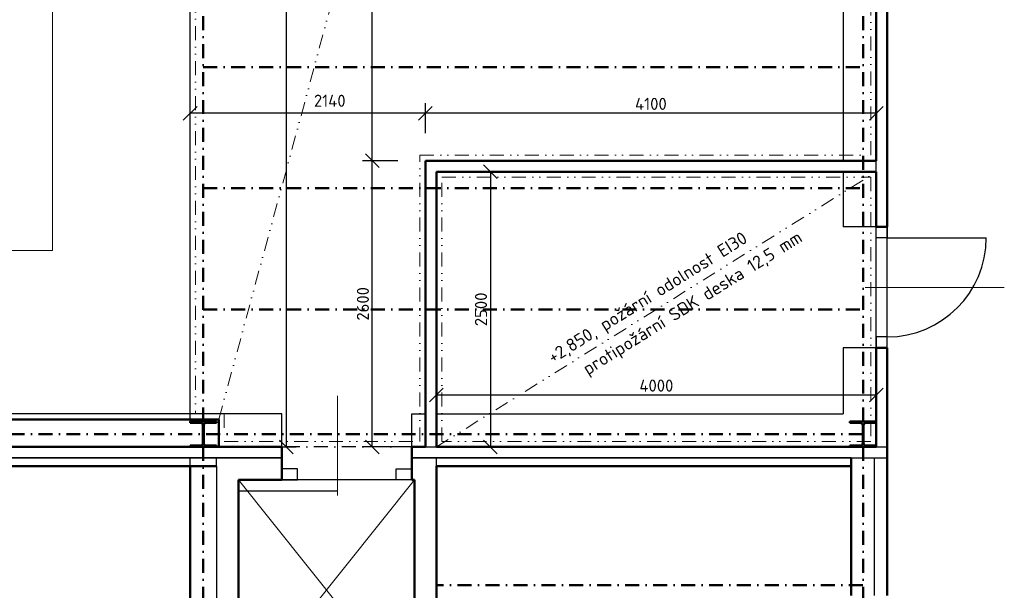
# Model space of a CAD drawing. Header units: millimetres. Extents: x -118752 to 407724, y -73278 to 155058.
# Tile 105 of 256: x -26990 to -18036, y 67506 to 72690. Entities that reach past the tile are written whole.
import ezdxf

# ---------------------------------------------------------------- set-up
doc = ezdxf.new("R2010")
doc.units = ezdxf.units.MM
doc.header["$LTSCALE"] = 10
doc.linetypes.add('DASHDOT', pattern=[25.4, 12.7, -6.35, 0, -6.35])
doc.linetypes.add('DIVIDE', pattern=[31.75, 12.7, -6.35, 0, -6.35, 0, -6.35])
for name, color, linetype, lineweight in [('CKDVERE_', 7, 'Continuous', 25), ('CKDVERE_OSY', 1, 'Continuous', 18), ('CKDVERE_ZARUBNE_RAM', 5, 'Continuous', 25), ('CKKOTY', 3, 'Continuous', 25), ('CKRASTR', 7, 'DASHDOT', 15), ('CKSTENY_NADROVINOU', 7, 'DASHDOT', 25), ('CKSTENY_PODROVINOU', 7, 'Continuous', 25), ('CKSTENY_REZ', 6, 'Continuous', 50), ('CKTEXTY_MALE', 3, 'Continuous', 18), ('CSPROFILY_REZY', 4, 'Continuous', 50), ('IN_C_TENKA', 7, 'Continuous', 18), ('podhledy', 7, 'Continuous', 20)]:
    doc.layers.add(name, color=color, linetype=linetype, lineweight=lineweight)
doc.styles.get("Standard").update_dxf_attribs({"font": 'isocpeur.ttf'})
doc.linetypes.add('PRERUSENI', pattern='A,60,[100,CADKON.SHX,S=2.5,R=0,X=0,Y=0],-10', length=70)
doc.dimstyles.new('CADKON', dxfattribs={"dimscale": 50, "dimtxt": 2.2, "dimasz": 2.5, "dimexe": 1.8, "dimexo": 5, "dimgap": 0.6, "dimtad": 1, "dimrnd": 1, "dimtxsty": 'Standard', "dimblk1": 'OBLIQUE', "dimblk2": 'OBLIQUE', "dimsah": 1, "dimcen": 2.5, "dimadec": 1, "dimazin": 2, "dimtfac": 1, "dimtdec": 4, "dimtix": 1, "dimtmove": 2, "dimatfit": 3, "dimldrblk": 'OPEN30', "dimfxl": 5, "dimfxlon": 1, "dimtolj": 1, "dimarcsym": 0})

# ---------------------------------------------------------------- blocks, each defined once
blk = doc.blocks.new('CK_S_EXT_HEAHEA240')
for p, q in [((-120, 115), (120, 115)), ((-120, 115), (-120, 103)), ((-120, 103), (-24.75, 103)), ((120, 103), (24.75, 103)), ((120, 115), (120, 103)), ((-3.75, -82), (-3.75, 82)), ((3.75, -82), (3.75, 82)), ((-120, -115), (-120, -103)), ((-120, -103), (-24.75, -103)), ((-120, -115), (120, -115)), ((120, -103), (24.75, -103)), ((120, -115), (120, -103))]:
    blk.add_line(p, q)
for centre, start, end in [((-24.75, 82), 0, 90), ((24.75, 82), 90, 180), ((-24.75, -82), 270, 0), ((24.75, -82), 180, 270)]:
    blk.add_arc(centre, 21, start, end)
blk = doc.blocks.new('_OBLIQUE')
at = {"color": 0, "linetype": 'ByBlock'}
blk.add_line((-0.5, -0.5), (0.5, 0.5), dxfattribs=at)
blk = doc.blocks.new('*D9821')
at = {"layer": 'CKKOTY', "color": 0, "lineweight": -2}
for p, q in [((-23200.5, 69058.2), (-23200.5, 69370.3)), ((-19200.5, 69058.2), (-19200.5, 69370.3)), ((-23200.5, 69280.3), (-19200.5, 69280.3))]:
    blk.add_line(p, q, dxfattribs=at)
at = {"layer": 'Defpoints', "color": 0}
for p in [(-19200.5, 69280.3), (-23200.5, 68808.2), (-19200.5, 68808.2)]:
    blk.add_point(p, dxfattribs=at)
at = {"layer": 'CKKOTY', "color": 0, "lineweight": -2, "xscale": 125, "yscale": 125, "zscale": 125, "rotation": 180}
blk.add_blockref('_OBLIQUE', (-23200.5, 69280.3), dxfattribs=at)
at = {"layer": 'CKKOTY', "color": 0, "lineweight": -2, "xscale": 125, "yscale": 125, "zscale": 125}
blk.add_blockref('_OBLIQUE', (-19200.5, 69280.3), dxfattribs=at)
at = {"layer": 'CKKOTY', "color": 0, "insert": (-21200.5, 69365.3), "char_height": 110, "attachment_point": 5}
blk.add_mtext('\\A1;4000', dxfattribs=at)
blk = doc.blocks.new('_Open30')
at = {"color": 0, "lineweight": -2}
for p, q in [((-1, 0.268), (0, 0)), ((0, 0), (-1, -0.268)), ((0, 0), (-1, 0))]:
    blk.add_line(p, q, dxfattribs=at)
blk = doc.blocks.new('*D9822')
at = {"layer": 'CKKOTY', "color": 0, "lineweight": -2}
for p, q in [((-22950.5, 71308.2), (-22620.4, 71308.2)), ((-22710.4, 71308.2), (-22710.4, 68808.2)), ((-22950.5, 68808.2), (-22620.4, 68808.2))]:
    blk.add_line(p, q, dxfattribs=at)
at = {"layer": 'Defpoints', "color": 0}
for p in [(-23200.5, 71308.2), (-23200.5, 68808.2), (-22710.4, 68808.2)]:
    blk.add_point(p, dxfattribs=at)
at = {"layer": 'CKKOTY', "color": 0, "lineweight": -2, "xscale": 125, "yscale": 125, "zscale": 125}
for p, rotation in [((-22710.4, 71308.2), 90), ((-22710.4, 68808.2), 270)]:
    blk.add_blockref('_OBLIQUE', p, dxfattribs=dict(at, rotation=rotation))
at = {"layer": 'CKKOTY', "color": 0, "insert": (-22795.4, 70058.2), "char_height": 110, "attachment_point": 5, "rotation": 90}
blk.add_mtext('\\A1;2500', dxfattribs=at)
blk = doc.blocks.new('*D9823')
at = {"layer": 'CKKOTY', "color": 0, "lineweight": -2}
for p, q in [((-24815, 91108.2), (-24475, 91108.2)), ((-24565, 68808.2), (-24565, 91108.2)), ((-24815, 68808.2), (-24475, 68808.2))]:
    blk.add_line(p, q, dxfattribs=at)
at = {"layer": 'Defpoints', "color": 0}
for p in [(-25200.5, 91108.2), (-24565, 91108.2), (-25180.5, 68808.2)]:
    blk.add_point(p, dxfattribs=at)
at = {"layer": 'CKKOTY', "color": 0, "lineweight": -2, "xscale": 125, "yscale": 125, "zscale": 125}
for p, rotation in [((-24565, 91108.2), 90), ((-24565, 68808.2), 270)]:
    blk.add_blockref('_OBLIQUE', p, dxfattribs=dict(at, rotation=rotation))
at = {"layer": 'CKKOTY', "color": 0, "insert": (-24650, 79958.2), "char_height": 110, "attachment_point": 5, "rotation": 90}
blk.add_mtext('\\A1;22300', dxfattribs=at)
blk = doc.blocks.new('*D9825')
at = {"layer": 'CKKOTY', "color": 0, "lineweight": -2}
for p, q in [((-23550.5, 71408.2), (-23874.5, 71408.2)), ((-23784.5, 68808.2), (-23784.5, 71408.2)), ((-23550.5, 68808.2), (-23874.5, 68808.2))]:
    blk.add_line(p, q, dxfattribs=at)
at = {"layer": 'Defpoints', "color": 0}
for p in [(-23784.5, 71408.2), (-23300.5, 71408.2), (-23300.5, 68808.2)]:
    blk.add_point(p, dxfattribs=at)
at = {"layer": 'CKKOTY', "color": 0, "lineweight": -2, "xscale": 125, "yscale": 125, "zscale": 125}
for p, rotation in [((-23784.5, 71408.2), 90), ((-23784.5, 68808.2), 270)]:
    blk.add_blockref('_OBLIQUE', p, dxfattribs=dict(at, rotation=rotation))
at = {"layer": 'CKKOTY', "color": 0, "insert": (-23869.5, 70108.2), "char_height": 110, "attachment_point": 5, "rotation": 90}
blk.add_mtext('\\A1;2600', dxfattribs=at)
blk = doc.blocks.new('*D9827')
at = {"layer": 'CKKOTY', "color": 0, "lineweight": -2}
for p, q in [((-23534.5, 91108.2), (-23874.5, 91108.2)), ((-23784.5, 71408.2), (-23784.5, 91108.2)), ((-23550.5, 71408.2), (-23874.5, 71408.2))]:
    blk.add_line(p, q, dxfattribs=at)
at = {"layer": 'Defpoints', "color": 0}
for p in [(-23784.5, 91108.2), (-23013.2, 91108.2), (-23300.5, 71408.2)]:
    blk.add_point(p, dxfattribs=at)
at = {"layer": 'CKKOTY', "color": 0, "lineweight": -2, "xscale": 125, "yscale": 125, "zscale": 125}
for p, rotation in [((-23784.5, 91108.2), 90), ((-23784.5, 71408.2), 270)]:
    blk.add_blockref('_OBLIQUE', p, dxfattribs=dict(at, rotation=rotation))
at = {"layer": 'CKKOTY', "color": 0, "insert": (-23869.5, 81258.2), "char_height": 110, "attachment_point": 5, "rotation": 90}
blk.add_mtext('\\A1;19700', dxfattribs=at)
blk = doc.blocks.new('*D9828')
at = {"layer": 'CKKOTY', "color": 0, "lineweight": -2}
for p, q in [((-23300.5, 71658.2), (-23300.5, 71930.4)), ((-19200.5, 71658.2), (-19200.5, 71930.4)), ((-19200.5, 71840.4), (-23300.5, 71840.4))]:
    blk.add_line(p, q, dxfattribs=at)
at = {"layer": 'Defpoints', "color": 0}
for p in [(-23300.5, 71840.4), (-23300.5, 71408.2), (-19200.5, 71408.2)]:
    blk.add_point(p, dxfattribs=at)
at = {"layer": 'CKKOTY', "color": 0, "lineweight": -2, "xscale": 125, "yscale": 125, "zscale": 125, "rotation": 180}
blk.add_blockref('_OBLIQUE', (-23300.5, 71840.4), dxfattribs=at)
at = {"layer": 'CKKOTY', "color": 0, "lineweight": -2, "xscale": 125, "yscale": 125, "zscale": 125}
blk.add_blockref('_OBLIQUE', (-19200.5, 71840.4), dxfattribs=at)
at = {"layer": 'CKKOTY', "color": 0, "insert": (-21250.5, 71925.4), "char_height": 110, "attachment_point": 5}
blk.add_mtext('\\A1;4100', dxfattribs=at)
blk = doc.blocks.new('*D9829')
at = {"layer": 'CKKOTY', "color": 0, "lineweight": -2}
for p, q in [((-25440.5, 71590.4), (-25440.5, 71930.4)), ((-23300.5, 71658.2), (-23300.5, 71930.4)), ((-23300.5, 71840.4), (-25440.5, 71840.4))]:
    blk.add_line(p, q, dxfattribs=at)
at = {"layer": 'Defpoints', "color": 0}
for p in [(-25440.5, 71840.4), (-23300.5, 71408.2), (-25440.5, 71306.9)]:
    blk.add_point(p, dxfattribs=at)
at = {"layer": 'CKKOTY', "color": 0, "lineweight": -2, "xscale": 125, "yscale": 125, "zscale": 125, "rotation": 180}
blk.add_blockref('_OBLIQUE', (-25440.5, 71840.4), dxfattribs=at)
at = {"layer": 'CKKOTY', "color": 0, "lineweight": -2, "xscale": 125, "yscale": 125, "zscale": 125}
blk.add_blockref('_OBLIQUE', (-23300.5, 71840.4), dxfattribs=at)
at = {"layer": 'CKKOTY', "color": 0, "insert": (-24170.8, 71953.6), "char_height": 110, "attachment_point": 5}
blk.add_mtext('\\A1;2140', dxfattribs=at)

msp = doc.modelspace()

# ---------------------------------------------------------------- linework, layer by layer
at = {"layer": 'CKDVERE_'}
for p, q in [((-19100.468, 70708.162), (-18200.468, 70708.162)), ((-25000.468, 68408.162), (-24100.468, 68408.162))]:
    msp.add_line(p, q, dxfattribs=at)
msp.add_arc((-19100.468, 70708.162), 900, 270, 0, dxfattribs=at)
at = {"layer": 'CKDVERE_OSY'}
for p, q in [((-19300.468, 70258.162), (-18036.468, 70258.162)), ((-24100.468, 69271.708), (-24100.468, 68367.162))]:
    msp.add_line(p, q, dxfattribs=at)
at = {"layer": 'CKDVERE_ZARUBNE_RAM'}
for p, q in [((-19200.468, 70708.162), (-19200.468, 70808.162)), ((-19200.468, 70808.162), (-19100.468, 70808.162)), ((-19100.468, 70808.162), (-19100.468, 70708.162)), ((-19100.468, 70708.162), (-19200.468, 70708.162)), ((-19200.468, 69808.162), (-19200.468, 69708.162)), ((-19100.468, 69808.162), (-19200.468, 69808.162)), ((-19100.468, 69708.162), (-19100.468, 69808.162)), ((-19200.468, 69708.162), (-19100.468, 69708.162)), ((-24465.468, 68608.162), (-24605.468, 68608.162)), ((-24605.468, 68608.162), (-24605.468, 68508.162)), ((-24465.468, 68508.162), (-24465.468, 68608.162)), ((-23565.468, 68608.162), (-23425.468, 68608.162)), ((-23565.468, 68508.162), (-23565.468, 68608.162)), ((-23425.468, 68608.162), (-23425.468, 68508.162)), ((-24605.468, 68508.162), (-24465.468, 68508.162)), ((-23425.468, 68508.162), (-23565.468, 68508.162))]:
    msp.add_line(p, q, dxfattribs=at)
at = {"layer": 'CKRASTR', "linetype": 'PRERUSENI'}
for p, q in [((-26693.487, 91608.624), (-26693.487, 70592.316)), ((-26693.487, 70592.316), (-36596.083, 70592.316))]:
    msp.add_line(p, q, dxfattribs=at)
at = {"layer": 'CKSTENY_NADROVINOU'}
msp.add_line((-23425.468, 68808.162), (-24605.468, 68808.162), dxfattribs=at)
at = {"layer": 'CKSTENY_PODROVINOU'}
for p, q in [((-25440.468, 69038.162), (-25440.468, 91108.162)), ((-19500.468, 90808.162), (-19500.468, 71408.162)), ((-19200.468, 71308.162), (-19200.468, 71408.162)), ((-19500.468, 71308.162), (-19500.468, 70808.162)), ((-19200.468, 70808.162), (-19500.468, 70808.162)), ((-19200.468, 69708.162), (-19200.468, 70808.162)), ((-19100.468, 69708.162), (-19100.468, 70808.162)), ((-19200.468, 69708.162), (-19500.468, 69708.162)), ((-19500.468, 69708.162), (-19500.468, 69108.162)), ((-24605.468, 69108.162), (-36596.083, 69108.162)), ((-24605.468, 68808.162), (-24605.468, 69108.162)), ((-23425.468, 68808.162), (-23425.468, 69108.162)), ((-23425.468, 69108.162), (-23300.468, 69108.162)), ((-23200.468, 69108.162), (-19500.468, 69108.162)), ((-36040.468, 68808.162), (-24605.468, 68808.162)), ((-24605.468, 68808.162), (-24605.468, 68708.162)), ((-23425.468, 68808.162), (-19100.468, 68808.162)), ((-23425.468, 68808.162), (-23425.468, 68708.162)), ((-19100.468, 68808.162), (-19100.468, 68708.162)), ((-36040.468, 68708.162), (-24605.468, 68708.162)), ((-25200.468, 68708.162), (-35710.468, 68708.162)), ((-25440.468, 68633.162), (-25440.468, 68708.162)), ((-24605.468, 68708.162), (-25200.468, 68708.162)), ((-25200.468, 68633.162), (-25200.468, 68708.162)), ((-23425.468, 68708.162), (-19100.468, 68708.162)), ((-23300.468, 68708.162), (-23425.468, 68708.162)), ((-19430.468, 68708.162), (-23300.468, 68708.162)), ((-23200.468, 68633.162), (-23200.468, 68708.162)), ((-19430.468, 68708.162), (-19100.468, 68708.162)), ((-19220.468, 68708.162), (-19220.468, 67458.162)), ((-19220.468, 68708.162), (-19100.468, 68708.162)), ((-25200.468, 68633.162), (-25200.468, 66308.162)), ((-23425.468, 68508.162), (-24605.468, 68508.162))]:
    msp.add_line(p, q, dxfattribs=at)
at = {"layer": 'CKSTENY_PODROVINOU', "color": 0, "linetype": 'Continuous'}
msp.add_line((-23300.468, 68808.162), (-23200.468, 68808.162), dxfattribs=at)
at = {"layer": 'CKSTENY_PODROVINOU'}
msp.add_lwpolyline([(-28540.468, 64433.137), (-25440.468, 64433.137), (-25440.468, 68633.162), (-28540.468, 68633.162), (-28540.468, 64433.137)], dxfattribs=at)
at = {"layer": 'CKSTENY_REZ'}
for p, q in [((-19100.468, 70808.162), (-19100.468, 91208.162)), ((-19200.468, 71408.162), (-19200.468, 91108.162)), ((-23300.468, 71408.162), (-19200.468, 71408.162)), ((-23300.468, 68808.162), (-23300.468, 71408.162)), ((-23200.468, 71308.162), (-19200.468, 71308.162)), ((-23200.468, 68808.162), (-23200.468, 71308.162)), ((-19200.468, 70808.162), (-19200.468, 71308.162)), ((-19100.468, 70808.162), (-19200.468, 70808.162)), ((-19200.468, 68808.162), (-19200.468, 69708.162)), ((-19100.468, 69708.162), (-19200.468, 69708.162)), ((-19100.468, 68708.162), (-19100.468, 69708.162)), ((-31460.468, 69058.162), (-25180.468, 69058.162)), ((-25180.468, 68808.162), (-25180.468, 69058.162)), ((-36596.083, 68808.162), (-24605.468, 68808.162)), ((-24605.468, 68708.162), (-24605.468, 68808.162)), ((-23425.468, 68808.162), (-23300.468, 68808.162)), ((-23425.468, 68708.162), (-23425.468, 68808.162)), ((-23200.468, 68808.162), (-19200.468, 68808.162)), ((-24605.468, 68708.162), (-24605.468, 68508.162)), ((-23425.468, 68708.162), (-23425.468, 68508.162)), ((-19430.468, 68708.162), (-19430.468, 67458.162)), ((-19430.468, 68708.162), (-19430.468, 68633.162)), ((-19100.468, 68708.162), (-19100.468, 67458.162)), ((-28540.468, 68633.162), (-25200.468, 68633.162)), ((-25440.468, 66308.162), (-25440.468, 68633.162)), ((-23200.468, 68633.162), (-19430.468, 68633.162)), ((-23200.468, 66308.162), (-23200.468, 68633.162)), ((-25000.468, 68508.162), (-25000.468, 66508.162)), ((-25000.468, 68508.162), (-24605.468, 68508.162)), ((-23425.468, 68508.162), (-23400.468, 68508.162)), ((-23400.468, 66508.162), (-23400.468, 68508.162))]:
    msp.add_line(p, q, dxfattribs=at)
at = {"layer": 'CSPROFILY_REZY', "linetype": 'DASHDOT'}
for p, q in [((-25320.468, 69038.162), (-25320.468, 90878.162)), ((-19320.468, 69038.162), (-19320.468, 90878.162)), ((-25320.468, 72258.162), (-19320.468, 72258.162)), ((-25320.468, 71158.162), (-19320.468, 71158.162)), ((-25320.468, 70058.162), (-19320.468, 70058.162)), ((-19324.218, 68923.162), (-36596.083, 68923.162)), ((-25320.468, 68808.162), (-25320.468, 59043.662)), ((-19320.468, 68808.162), (-19320.468, 59043.662)), ((-19324.218, 67553.162), (-23200.468, 67553.162))]:
    msp.add_line(p, q, dxfattribs=at)
at = {"layer": 'IN_C_TENKA'}
for p, q in [((-23400.468, 68508.162), (-25000.468, 66508.162)), ((-25000.468, 68508.162), (-23400.468, 66508.162))]:
    msp.add_line(p, q, dxfattribs=at)
at = {"layer": 'podhledy', "linetype": 'DIVIDE'}
for p, q in [((-25180.468, 69058.162), (-19200.468, 91108.162)), ((-23200.468, 68808.162), (-19200.468, 71308.162))]:
    msp.add_line(p, q, dxfattribs=at)
for points in [[(-25390.468, 91058.162), (-25390.468, 69108.162), (-25130.468, 69108.162), (-25130.468, 68858.162), (-23350.468, 68858.162), (-23350.468, 71458.162), (-19250.468, 71458.162), (-19250.468, 91058.162)], [(-23150.468, 71258.162), (-19250.468, 71258.162), (-19250.468, 68858.162), (-23150.468, 68858.162)]]:
    msp.add_lwpolyline(points, close=True, dxfattribs=at)

# ---------------------------------------------------------------- block references
at = {"layer": 'CSPROFILY_REZY', "rotation": 180}
for p in [(-25320.468, 68923.162), (-19320.468, 68923.162)]:
    msp.add_blockref('CK_S_EXT_HEAHEA240', p, dxfattribs=at)

# ---------------------------------------------------------------- texts
at = {"layer": 'CKTEXTY_MALE'}
for s, p in [('+2,850, požární odolnost EI30', (-22142.567, 69561.806)), ('protipožární SDK deska 12,5 mm', (-21824.245, 69456.621))]:
    msp.add_text(s, height=115, rotation=32, dxfattribs=at).set_placement(p)

# ---------------------------------------------------------------- dimensions: what is measured, and where the dimension line sits
at = {"layer": 'CKKOTY'}
for base, p1, p2, picture, middle in [((-24564.978, 91108.162), (-25180.468, 68808.162), (-25200.468, 91108.162), '*D9823', (-24649.978, 79958.162)), ((-23784.472, 91108.162), (-23300.468, 71408.162), (-23013.185, 91108.162), '*D9827', (-23869.472, 81258.162)), ((-23784.472, 71408.162), (-23300.468, 68808.162), (-23300.468, 71408.162), '*D9825', (-23869.472, 70108.162)), ((-22710.429, 68808.162), (-23200.468, 71308.162), (-23200.468, 68808.162), '*D9822', (-22795.429, 70058.162))]:
    dim = msp.add_linear_dim(base=base, p1=p1, p2=p2, angle=90, dimstyle='CADKON', dxfattribs=at)
    dim.commit()
    dim.dimension.update_dxf_attribs({"geometry": picture, "text_midpoint": middle})
dim = msp.add_linear_dim(base=(-25440.468, 71840.351), p1=(-23300.468, 71408.162), p2=(-25440.468, 71306.949), dimstyle='CADKON', override={"dimtmove": 2}, dxfattribs=at)
dim.commit()
dim.dimension.update_dxf_attribs({"geometry": '*D9829', "text_midpoint": (-24170.795, 71953.581), "dimtype": 160})
for base, p1, p2, picture, middle in [((-23300.468, 71840.351), (-19200.468, 71408.162), (-23300.468, 71408.162), '*D9828', (-21250.468, 71925.351)), ((-19200.468, 69280.259), (-23200.468, 68808.162), (-19200.468, 68808.162), '*D9821', (-21200.468, 69365.259))]:
    dim = msp.add_linear_dim(base=base, p1=p1, p2=p2, dimstyle='CADKON', dxfattribs=at)
    dim.commit()
    dim.dimension.update_dxf_attribs({"geometry": picture, "text_midpoint": middle})

doc.saveas('drawing.dxf')
